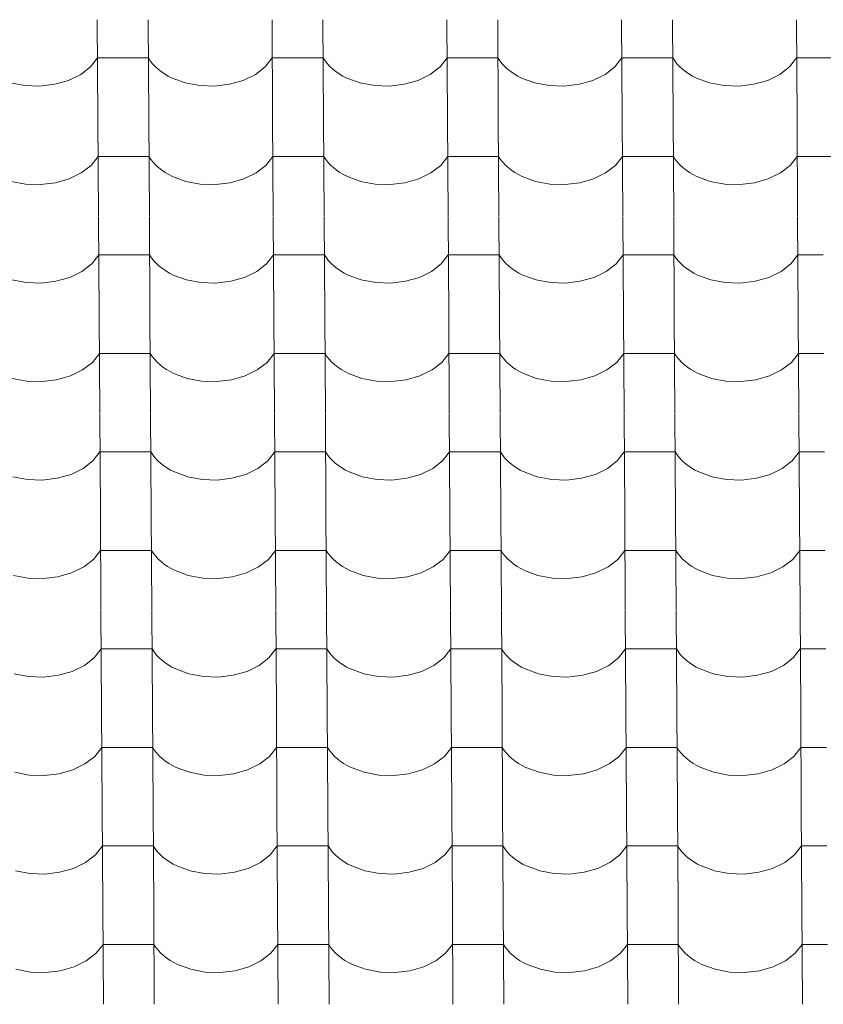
# Model space of a CAD drawing. Header units: millimetres. Extents: x -29001 to 109416, y -1251 to 13451.
# Tile 62 of 163: x -15792 to -15033, y 9032 to 9962. Entities that reach past the tile are written whole.
import ezdxf

# ---------------------------------------------------------------- set-up
doc = ezdxf.new("R2010")
doc.units = ezdxf.units.MM
doc.header["$MEASUREMENT"] = 0
doc.layers.add('POHLED JIŽNÍ_1_Konstrukce - nosné', color=7, linetype='Continuous')
doc.layers.add('POHLED JIŽNÍ_1_Nové_Výplně - Povrchové', color=7, linetype='Continuous')

# ---------------------------------------------------------------- blocks, each defined once
blk = doc.blocks.new('*X1', base_point=(-31394.74, -25864.88))
at = {"layer": 'POHLED JIŽNÍ_1_Nové_Výplně - Povrchové', "color": 21, "linetype": 'Continuous', "lineweight": 20, "true_color": 0xffaaaa}
for p, q in [((-15718.53, 9962.19), (-15717.95, 9869.52)), ((-15670.49, 9962.19), (-15669.91, 9869.52)), ((-15553.53, 9962.19), (-15552.95, 9869.52)), ((-15505.49, 9962.19), (-15504.92, 9869.52)), ((-15388.53, 9962.19), (-15387.95, 9869.52)), ((-15340.5, 9962.19), (-15339.92, 9869.52)), ((-15223.53, 9962.19), (-15222.96, 9869.52)), ((-15175.5, 9962.19), (-15174.92, 9869.52)), ((-15058.54, 9962.19), (-15057.96, 9869.52)), ((-15724.92, 9917.65), (-15718.3, 9926.04)), ((-15694.28, 9926.04), (-15718.3, 9926.04)), ((-15670.27, 9926.04), (-15694.28, 9926.04)), ((-15670.27, 9926.04), (-15668.42, 9923.24)), ((-15668.42, 9923.24), (-15666.29, 9920.55)), ((-15666.29, 9920.55), (-15663.86, 9917.96)), ((-15559.92, 9917.65), (-15553.3, 9926.04)), ((-15529.29, 9926.04), (-15553.3, 9926.04)), ((-15505.27, 9926.04), (-15529.29, 9926.04)), ((-15505.27, 9926.04), (-15503.43, 9923.24)), ((-15503.43, 9923.24), (-15501.29, 9920.55)), ((-15501.29, 9920.55), (-15498.87, 9917.96)), ((-15394.92, 9917.65), (-15388.31, 9926.04)), ((-15364.29, 9926.04), (-15388.31, 9926.04)), ((-15340.27, 9926.04), (-15364.29, 9926.04)), ((-15340.27, 9926.04), (-15338.43, 9923.24)), ((-15338.43, 9923.24), (-15336.29, 9920.55)), ((-15336.29, 9920.55), (-15333.87, 9917.96)), ((-15229.92, 9917.65), (-15223.31, 9926.04)), ((-15199.29, 9926.04), (-15223.31, 9926.04)), ((-15175.27, 9926.04), (-15199.29, 9926.04)), ((-15175.27, 9926.04), (-15173.43, 9923.24)), ((-15173.43, 9923.24), (-15171.29, 9920.55)), ((-15171.29, 9920.55), (-15168.87, 9917.96)), ((-15064.93, 9917.65), (-15058.31, 9926.04)), ((-15034.29, 9926.04), (-15058.31, 9926.04)), ((-15010.28, 9926.04), (-15034.29, 9926.04)), ((-15734.18, 9910.48), (-15724.92, 9917.65)), ((-15663.86, 9917.96), (-15661.17, 9915.5)), ((-15661.17, 9915.5), (-15658.21, 9913.17)), ((-15658.21, 9913.17), (-15655.01, 9910.99)), ((-15569.18, 9910.48), (-15559.92, 9917.65)), ((-15498.87, 9917.96), (-15496.17, 9915.5)), ((-15496.17, 9915.5), (-15493.21, 9913.17)), ((-15493.21, 9913.17), (-15490.02, 9910.99)), ((-15404.19, 9910.48), (-15394.92, 9917.65)), ((-15333.87, 9917.96), (-15331.17, 9915.5)), ((-15331.17, 9915.5), (-15328.22, 9913.17)), ((-15328.22, 9913.17), (-15325.02, 9910.99)), ((-15239.19, 9910.48), (-15229.92, 9917.65)), ((-15168.87, 9917.96), (-15166.17, 9915.5)), ((-15166.17, 9915.5), (-15163.22, 9913.17)), ((-15163.22, 9913.17), (-15160.02, 9910.99)), ((-15074.19, 9910.48), (-15064.93, 9917.65)), ((-15800.48, 9902.55), (-15786.81, 9899.96)), ((-15758.66, 9901.16), (-15745.62, 9904.89)), ((-15745.62, 9904.89), (-15734.18, 9910.48)), ((-15655.01, 9910.99), (-15651.59, 9908.97)), ((-15651.59, 9908.97), (-15647.96, 9907.12)), ((-15647.96, 9907.12), (-15635.48, 9902.55)), ((-15635.48, 9902.55), (-15621.81, 9899.96)), ((-15593.66, 9901.16), (-15580.63, 9904.89)), ((-15580.63, 9904.89), (-15569.18, 9910.48)), ((-15490.02, 9910.99), (-15486.59, 9908.97)), ((-15486.59, 9908.97), (-15482.96, 9907.12)), ((-15482.96, 9907.12), (-15470.49, 9902.55)), ((-15470.49, 9902.55), (-15456.81, 9899.96)), ((-15428.66, 9901.16), (-15415.63, 9904.89)), ((-15415.63, 9904.89), (-15404.19, 9910.48)), ((-15325.02, 9910.99), (-15321.59, 9908.97)), ((-15321.59, 9908.97), (-15317.96, 9907.12)), ((-15317.96, 9907.12), (-15305.49, 9902.55)), ((-15305.49, 9902.55), (-15291.81, 9899.96)), ((-15263.67, 9901.16), (-15250.63, 9904.89)), ((-15250.63, 9904.89), (-15239.19, 9910.48)), ((-15160.02, 9910.99), (-15156.6, 9908.97)), ((-15156.6, 9908.97), (-15152.96, 9907.12)), ((-15152.96, 9907.12), (-15140.49, 9902.55)), ((-15140.49, 9902.55), (-15126.82, 9899.96)), ((-15098.67, 9901.16), (-15085.63, 9904.89)), ((-15085.63, 9904.89), (-15074.19, 9910.48)), ((-15786.81, 9899.96), (-15772.62, 9899.49)), ((-15772.62, 9899.49), (-15758.66, 9901.16)), ((-15621.81, 9899.96), (-15607.63, 9899.49)), ((-15607.63, 9899.49), (-15593.66, 9901.16)), ((-15456.81, 9899.96), (-15442.63, 9899.49)), ((-15442.63, 9899.49), (-15428.66, 9901.16)), ((-15291.81, 9899.96), (-15277.63, 9899.49)), ((-15277.63, 9899.49), (-15263.67, 9901.16)), ((-15126.82, 9899.96), (-15112.63, 9899.49)), ((-15112.63, 9899.49), (-15098.67, 9901.16)), ((-15717.95, 9869.18), (-15717.37, 9776.51)), ((-15669.91, 9869.18), (-15669.33, 9776.51)), ((-15552.95, 9869.18), (-15552.37, 9776.51)), ((-15504.91, 9869.18), (-15504.33, 9776.51)), ((-15387.95, 9869.18), (-15387.37, 9776.51)), ((-15339.92, 9869.18), (-15339.34, 9776.51)), ((-15222.95, 9869.18), (-15222.37, 9776.51)), ((-15174.92, 9869.18), (-15174.34, 9776.51)), ((-15057.96, 9869.18), (-15057.38, 9776.51)), ((-15724.33, 9824.64), (-15717.72, 9833.03)), ((-15693.7, 9833.03), (-15717.72, 9833.03)), ((-15669.68, 9833.03), (-15693.7, 9833.03)), ((-15669.68, 9833.03), (-15667.84, 9830.23)), ((-15667.84, 9830.23), (-15665.7, 9827.54)), ((-15665.7, 9827.54), (-15663.28, 9824.95)), ((-15559.34, 9824.64), (-15552.72, 9833.03)), ((-15528.7, 9833.03), (-15552.72, 9833.03)), ((-15504.69, 9833.03), (-15528.7, 9833.03)), ((-15504.69, 9833.03), (-15502.85, 9830.23)), ((-15502.85, 9830.23), (-15500.71, 9827.54)), ((-15500.71, 9827.54), (-15498.28, 9824.95)), ((-15394.34, 9824.64), (-15387.72, 9833.03)), ((-15363.71, 9833.03), (-15387.72, 9833.03)), ((-15339.69, 9833.03), (-15363.71, 9833.03)), ((-15339.69, 9833.03), (-15337.85, 9830.23)), ((-15337.85, 9830.23), (-15335.71, 9827.54)), ((-15335.71, 9827.54), (-15333.29, 9824.95)), ((-15229.34, 9824.64), (-15222.73, 9833.03)), ((-15198.71, 9833.03), (-15222.73, 9833.03)), ((-15174.69, 9833.03), (-15198.71, 9833.03)), ((-15174.69, 9833.03), (-15172.85, 9830.23)), ((-15172.85, 9830.23), (-15170.71, 9827.54)), ((-15170.71, 9827.54), (-15168.29, 9824.95)), ((-15064.35, 9824.64), (-15057.73, 9833.03)), ((-15033.71, 9833.03), (-15057.73, 9833.03)), ((-15009.7, 9833.03), (-15033.71, 9833.03)), ((-15733.6, 9817.47), (-15724.33, 9824.64)), ((-15663.28, 9824.95), (-15660.58, 9822.49)), ((-15660.58, 9822.49), (-15657.63, 9820.16)), ((-15657.63, 9820.16), (-15654.43, 9817.98)), ((-15568.6, 9817.47), (-15559.34, 9824.64)), ((-15498.28, 9824.95), (-15495.59, 9822.49)), ((-15495.59, 9822.49), (-15492.63, 9820.16)), ((-15492.63, 9820.16), (-15489.43, 9817.98)), ((-15403.6, 9817.47), (-15394.34, 9824.64)), ((-15333.29, 9824.95), (-15330.59, 9822.49)), ((-15330.59, 9822.49), (-15327.63, 9820.16)), ((-15327.63, 9820.16), (-15324.44, 9817.98)), ((-15238.61, 9817.47), (-15229.34, 9824.64)), ((-15168.29, 9824.95), (-15165.59, 9822.49)), ((-15165.59, 9822.49), (-15162.64, 9820.16)), ((-15162.64, 9820.16), (-15159.44, 9817.98)), ((-15073.61, 9817.47), (-15064.35, 9824.64)), ((-15799.9, 9809.54), (-15786.22, 9806.95)), ((-15758.08, 9808.15), (-15745.04, 9811.88)), ((-15745.04, 9811.88), (-15733.6, 9817.47)), ((-15654.43, 9817.98), (-15651.01, 9815.96)), ((-15651.01, 9815.96), (-15647.37, 9814.11)), ((-15647.37, 9814.11), (-15634.9, 9809.54)), ((-15634.9, 9809.54), (-15621.23, 9806.95)), ((-15593.08, 9808.15), (-15580.04, 9811.88)), ((-15580.04, 9811.88), (-15568.6, 9817.47)), ((-15489.43, 9817.98), (-15486.01, 9815.96)), ((-15486.01, 9815.96), (-15482.38, 9814.11)), ((-15482.38, 9814.11), (-15469.9, 9809.54)), ((-15469.9, 9809.54), (-15456.23, 9806.95)), ((-15428.08, 9808.15), (-15415.05, 9811.88)), ((-15415.05, 9811.88), (-15403.6, 9817.47)), ((-15324.44, 9817.98), (-15321.01, 9815.96)), ((-15321.01, 9815.96), (-15317.38, 9814.11)), ((-15317.38, 9814.11), (-15304.91, 9809.54)), ((-15304.91, 9809.54), (-15291.23, 9806.95)), ((-15263.09, 9808.15), (-15250.05, 9811.88)), ((-15250.05, 9811.88), (-15238.61, 9817.47)), ((-15159.44, 9817.98), (-15156.01, 9815.96)), ((-15156.01, 9815.96), (-15152.38, 9814.11)), ((-15152.38, 9814.11), (-15139.91, 9809.54)), ((-15139.91, 9809.54), (-15126.23, 9806.95)), ((-15098.09, 9808.15), (-15085.05, 9811.88)), ((-15085.05, 9811.88), (-15073.61, 9817.47)), ((-15786.22, 9806.95), (-15772.04, 9806.48)), ((-15772.04, 9806.48), (-15758.08, 9808.15)), ((-15621.23, 9806.95), (-15607.04, 9806.48)), ((-15607.04, 9806.48), (-15593.08, 9808.15)), ((-15456.23, 9806.95), (-15442.05, 9806.48)), ((-15442.05, 9806.48), (-15428.08, 9808.15)), ((-15291.23, 9806.95), (-15277.05, 9806.48)), ((-15277.05, 9806.48), (-15263.09, 9808.15)), ((-15126.23, 9806.95), (-15112.05, 9806.48)), ((-15112.05, 9806.48), (-15098.09, 9808.15)), ((-15717.36, 9776.17), (-15716.78, 9683.5)), ((-15669.33, 9776.17), (-15668.75, 9683.5)), ((-15552.37, 9776.17), (-15551.79, 9683.5)), ((-15504.33, 9776.17), (-15503.75, 9683.5)), ((-15387.37, 9776.17), (-15386.79, 9683.5)), ((-15339.33, 9776.17), (-15338.75, 9683.5)), ((-15222.37, 9776.17), (-15221.79, 9683.5)), ((-15174.34, 9776.17), (-15173.76, 9683.5)), ((-15057.37, 9776.17), (-15056.79, 9683.5)), ((-15723.75, 9731.63), (-15717.14, 9740.02)), ((-15693.12, 9740.02), (-15717.14, 9740.02)), ((-15669.1, 9740.02), (-15693.12, 9740.02)), ((-15669.1, 9740.02), (-15667.26, 9737.22)), ((-15667.26, 9737.22), (-15665.12, 9734.53)), ((-15558.76, 9731.63), (-15552.14, 9740.02)), ((-15528.12, 9740.02), (-15552.14, 9740.02)), ((-15504.11, 9740.02), (-15528.12, 9740.02)), ((-15504.11, 9740.02), (-15502.26, 9737.22)), ((-15502.26, 9737.22), (-15500.13, 9734.53)), ((-15393.76, 9731.63), (-15387.14, 9740.02)), ((-15363.13, 9740.02), (-15387.14, 9740.02)), ((-15339.11, 9740.02), (-15363.13, 9740.02)), ((-15339.11, 9740.02), (-15337.27, 9737.22)), ((-15337.27, 9737.22), (-15335.13, 9734.53)), ((-15228.76, 9731.63), (-15222.15, 9740.02)), ((-15198.13, 9740.02), (-15222.15, 9740.02)), ((-15174.11, 9740.02), (-15198.13, 9740.02)), ((-15174.11, 9740.02), (-15172.27, 9737.22)), ((-15172.27, 9737.22), (-15170.13, 9734.53)), ((-15063.76, 9731.63), (-15057.15, 9740.02)), ((-15033.13, 9740.02), (-15057.15, 9740.02)), ((-15733.02, 9724.46), (-15723.75, 9731.63)), ((-15665.12, 9734.53), (-15662.7, 9731.94)), ((-15662.7, 9731.94), (-15660, 9729.48)), ((-15660, 9729.48), (-15657.05, 9727.15)), ((-15657.05, 9727.15), (-15653.85, 9724.97)), ((-15568.02, 9724.46), (-15558.76, 9731.63)), ((-15500.13, 9734.53), (-15497.7, 9731.94)), ((-15497.7, 9731.94), (-15495.01, 9729.48)), ((-15495.01, 9729.48), (-15492.05, 9727.15)), ((-15492.05, 9727.15), (-15488.85, 9724.97)), ((-15403.02, 9724.46), (-15393.76, 9731.63)), ((-15335.13, 9734.53), (-15332.7, 9731.94)), ((-15332.7, 9731.94), (-15330.01, 9729.48)), ((-15330.01, 9729.48), (-15327.05, 9727.15)), ((-15327.05, 9727.15), (-15323.86, 9724.97)), ((-15238.03, 9724.46), (-15228.76, 9731.63)), ((-15170.13, 9734.53), (-15167.71, 9731.94)), ((-15167.71, 9731.94), (-15165.01, 9729.48)), ((-15165.01, 9729.48), (-15162.06, 9727.15)), ((-15162.06, 9727.15), (-15158.86, 9724.97)), ((-15073.03, 9724.46), (-15063.76, 9731.63)), ((-15799.32, 9716.53), (-15785.64, 9713.94)), ((-15757.5, 9715.14), (-15744.46, 9718.87)), ((-15744.46, 9718.87), (-15733.02, 9724.46)), ((-15653.85, 9724.97), (-15650.43, 9722.95)), ((-15650.43, 9722.95), (-15646.79, 9721.1)), ((-15646.79, 9721.1), (-15634.32, 9716.53)), ((-15634.32, 9716.53), (-15620.64, 9713.94)), ((-15592.5, 9715.14), (-15579.46, 9718.87)), ((-15579.46, 9718.87), (-15568.02, 9724.46)), ((-15488.85, 9724.97), (-15485.43, 9722.95)), ((-15485.43, 9722.95), (-15481.79, 9721.1)), ((-15481.79, 9721.1), (-15469.32, 9716.53)), ((-15469.32, 9716.53), (-15455.65, 9713.94)), ((-15427.5, 9715.14), (-15414.47, 9718.87)), ((-15414.47, 9718.87), (-15403.02, 9724.46)), ((-15323.86, 9724.97), (-15320.43, 9722.95)), ((-15320.43, 9722.95), (-15316.8, 9721.1)), ((-15316.8, 9721.1), (-15304.33, 9716.53)), ((-15304.33, 9716.53), (-15290.65, 9713.94)), ((-15262.5, 9715.14), (-15249.47, 9718.87)), ((-15249.47, 9718.87), (-15238.03, 9724.46)), ((-15158.86, 9724.97), (-15155.43, 9722.95)), ((-15155.43, 9722.95), (-15151.8, 9721.1)), ((-15151.8, 9721.1), (-15139.33, 9716.53)), ((-15139.33, 9716.53), (-15125.65, 9713.94)), ((-15097.51, 9715.14), (-15084.47, 9718.87)), ((-15084.47, 9718.87), (-15073.03, 9724.46)), ((-15785.64, 9713.94), (-15771.46, 9713.47)), ((-15771.46, 9713.47), (-15757.5, 9715.14)), ((-15620.64, 9713.94), (-15606.46, 9713.47)), ((-15606.46, 9713.47), (-15592.5, 9715.14)), ((-15455.65, 9713.94), (-15441.47, 9713.47)), ((-15441.47, 9713.47), (-15427.5, 9715.14)), ((-15290.65, 9713.94), (-15276.47, 9713.47)), ((-15276.47, 9713.47), (-15262.5, 9715.14)), ((-15125.65, 9713.94), (-15111.47, 9713.47)), ((-15111.47, 9713.47), (-15097.51, 9715.14)), ((-15716.78, 9683.16), (-15716.2, 9590.49)), ((-15668.75, 9683.16), (-15668.17, 9590.49)), ((-15551.78, 9683.16), (-15551.21, 9590.49)), ((-15503.75, 9683.16), (-15503.17, 9590.49)), ((-15386.79, 9683.16), (-15386.21, 9590.49)), ((-15338.75, 9683.16), (-15338.17, 9590.49)), ((-15221.79, 9683.16), (-15221.21, 9590.49)), ((-15173.76, 9683.16), (-15173.18, 9590.49)), ((-15056.79, 9683.16), (-15056.21, 9590.49)), ((-15723.17, 9638.62), (-15716.56, 9647.01)), ((-15692.54, 9647.01), (-15716.56, 9647.01)), ((-15668.52, 9647.01), (-15692.54, 9647.01)), ((-15668.52, 9647.01), (-15666.68, 9644.22)), ((-15666.68, 9644.22), (-15664.54, 9641.52)), ((-15558.17, 9638.62), (-15551.56, 9647.01)), ((-15527.54, 9647.01), (-15551.56, 9647.01)), ((-15503.52, 9647.01), (-15527.54, 9647.01)), ((-15503.52, 9647.01), (-15501.68, 9644.22)), ((-15501.68, 9644.22), (-15499.54, 9641.52)), ((-15393.18, 9638.62), (-15386.56, 9647.01)), ((-15362.54, 9647.01), (-15386.56, 9647.01)), ((-15338.53, 9647.01), (-15362.54, 9647.01)), ((-15338.53, 9647.01), (-15336.69, 9644.22)), ((-15336.69, 9644.22), (-15334.55, 9641.52)), ((-15228.18, 9638.62), (-15221.56, 9647.01)), ((-15197.55, 9647.01), (-15221.56, 9647.01)), ((-15173.53, 9647.01), (-15197.55, 9647.01)), ((-15173.53, 9647.01), (-15171.69, 9644.22)), ((-15171.69, 9644.22), (-15169.55, 9641.52)), ((-15063.18, 9638.62), (-15056.57, 9647.01)), ((-15032.55, 9647.01), (-15056.57, 9647.01)), ((-15732.44, 9631.45), (-15723.17, 9638.62)), ((-15664.54, 9641.52), (-15662.12, 9638.93)), ((-15662.12, 9638.93), (-15659.42, 9636.47)), ((-15659.42, 9636.47), (-15656.47, 9634.14)), ((-15656.47, 9634.14), (-15653.27, 9631.96)), ((-15567.44, 9631.45), (-15558.17, 9638.62)), ((-15499.54, 9641.52), (-15497.12, 9638.93)), ((-15497.12, 9638.93), (-15494.42, 9636.47)), ((-15494.42, 9636.47), (-15491.47, 9634.14)), ((-15491.47, 9634.14), (-15488.27, 9631.96)), ((-15402.44, 9631.45), (-15393.18, 9638.62)), ((-15334.55, 9641.52), (-15332.12, 9638.93)), ((-15332.12, 9638.93), (-15329.43, 9636.47)), ((-15329.43, 9636.47), (-15326.47, 9634.14)), ((-15326.47, 9634.14), (-15323.27, 9631.96)), ((-15237.44, 9631.45), (-15228.18, 9638.62)), ((-15169.55, 9641.52), (-15167.13, 9638.93)), ((-15167.13, 9638.93), (-15164.43, 9636.47)), ((-15164.43, 9636.47), (-15161.47, 9634.14)), ((-15161.47, 9634.14), (-15158.28, 9631.96)), ((-15072.45, 9631.45), (-15063.18, 9638.62)), ((-15798.74, 9623.52), (-15785.06, 9620.94)), ((-15756.91, 9622.13), (-15743.88, 9625.86)), ((-15743.88, 9625.86), (-15732.44, 9631.45)), ((-15653.27, 9631.96), (-15649.84, 9629.94)), ((-15649.84, 9629.94), (-15646.21, 9628.1)), ((-15646.21, 9628.1), (-15633.74, 9623.52)), ((-15633.74, 9623.52), (-15620.06, 9620.94)), ((-15591.92, 9622.13), (-15578.88, 9625.86)), ((-15578.88, 9625.86), (-15567.44, 9631.45)), ((-15488.27, 9631.96), (-15484.85, 9629.94)), ((-15484.85, 9629.94), (-15481.21, 9628.1)), ((-15481.21, 9628.1), (-15468.74, 9623.52)), ((-15468.74, 9623.52), (-15455.07, 9620.94)), ((-15426.92, 9622.13), (-15413.88, 9625.86)), ((-15413.88, 9625.86), (-15402.44, 9631.45)), ((-15323.27, 9631.96), (-15319.85, 9629.94)), ((-15319.85, 9629.94), (-15316.22, 9628.1)), ((-15316.22, 9628.1), (-15303.74, 9623.52)), ((-15303.74, 9623.52), (-15290.07, 9620.94)), ((-15261.92, 9622.13), (-15248.89, 9625.86)), ((-15248.89, 9625.86), (-15237.44, 9631.45)), ((-15158.28, 9631.96), (-15154.85, 9629.94)), ((-15154.85, 9629.94), (-15151.22, 9628.1)), ((-15151.22, 9628.1), (-15138.75, 9623.52)), ((-15138.75, 9623.52), (-15125.07, 9620.94)), ((-15096.92, 9622.13), (-15083.89, 9625.86)), ((-15083.89, 9625.86), (-15072.45, 9631.45)), ((-15785.06, 9620.94), (-15770.88, 9620.46)), ((-15770.88, 9620.46), (-15756.91, 9622.13)), ((-15620.06, 9620.94), (-15605.88, 9620.46)), ((-15605.88, 9620.46), (-15591.92, 9622.13)), ((-15455.07, 9620.94), (-15440.88, 9620.46)), ((-15440.88, 9620.46), (-15426.92, 9622.13)), ((-15290.07, 9620.94), (-15275.89, 9620.46)), ((-15275.89, 9620.46), (-15261.92, 9622.13)), ((-15125.07, 9620.94), (-15110.89, 9620.46)), ((-15110.89, 9620.46), (-15096.92, 9622.13)), ((-15716.2, 9590.16), (-15715.62, 9497.48)), ((-15668.17, 9590.16), (-15667.59, 9497.48)), ((-15551.2, 9590.16), (-15550.62, 9497.48)), ((-15503.17, 9590.16), (-15502.59, 9497.48)), ((-15386.21, 9590.16), (-15385.63, 9497.48)), ((-15338.17, 9590.16), (-15337.59, 9497.48)), ((-15221.21, 9590.16), (-15220.63, 9497.48)), ((-15173.17, 9590.16), (-15172.59, 9497.48)), ((-15056.21, 9590.16), (-15055.63, 9497.48)), ((-15722.59, 9545.61), (-15715.97, 9554)), ((-15691.96, 9554), (-15715.97, 9554)), ((-15667.94, 9554), (-15691.96, 9554)), ((-15667.94, 9554), (-15666.1, 9551.21)), ((-15666.1, 9551.21), (-15663.96, 9548.51)), ((-15557.59, 9545.61), (-15550.98, 9554)), ((-15526.96, 9554), (-15550.98, 9554)), ((-15502.94, 9554), (-15526.96, 9554)), ((-15502.94, 9554), (-15501.1, 9551.21)), ((-15501.1, 9551.21), (-15498.96, 9548.51)), ((-15392.6, 9545.61), (-15385.98, 9554)), ((-15361.96, 9554), (-15385.98, 9554)), ((-15337.95, 9554), (-15361.96, 9554)), ((-15337.95, 9554), (-15336.1, 9551.21)), ((-15336.1, 9551.21), (-15333.97, 9548.51)), ((-15227.6, 9545.61), (-15220.98, 9554)), ((-15196.97, 9554), (-15220.98, 9554)), ((-15172.95, 9554), (-15196.97, 9554)), ((-15172.95, 9554), (-15171.11, 9551.21)), ((-15171.11, 9551.21), (-15168.97, 9548.51)), ((-15062.6, 9545.61), (-15055.98, 9554)), ((-15031.97, 9554), (-15055.98, 9554)), ((-15731.86, 9538.44), (-15722.59, 9545.61)), ((-15663.96, 9548.51), (-15661.54, 9545.92)), ((-15661.54, 9545.92), (-15658.84, 9543.46)), ((-15658.84, 9543.46), (-15655.89, 9541.13)), ((-15655.89, 9541.13), (-15652.69, 9538.95)), ((-15566.86, 9538.44), (-15557.59, 9545.61)), ((-15498.96, 9548.51), (-15496.54, 9545.92)), ((-15496.54, 9545.92), (-15493.84, 9543.46)), ((-15493.84, 9543.46), (-15490.89, 9541.13)), ((-15490.89, 9541.13), (-15487.69, 9538.95)), ((-15401.86, 9538.44), (-15392.6, 9545.61)), ((-15333.97, 9548.51), (-15331.54, 9545.92)), ((-15331.54, 9545.92), (-15328.85, 9543.46)), ((-15328.85, 9543.46), (-15325.89, 9541.13)), ((-15325.89, 9541.13), (-15322.69, 9538.95)), ((-15236.86, 9538.44), (-15227.6, 9545.61)), ((-15168.97, 9548.51), (-15166.54, 9545.92)), ((-15166.54, 9545.92), (-15163.85, 9543.46)), ((-15163.85, 9543.46), (-15160.89, 9541.13)), ((-15160.89, 9541.13), (-15157.69, 9538.95)), ((-15071.87, 9538.44), (-15062.6, 9545.61)), ((-15798.15, 9530.51), (-15784.48, 9527.93)), ((-15756.33, 9529.13), (-15743.3, 9532.85)), ((-15743.3, 9532.85), (-15731.86, 9538.44)), ((-15652.69, 9538.95), (-15649.26, 9536.93)), ((-15649.26, 9536.93), (-15645.63, 9535.09)), ((-15645.63, 9535.09), (-15633.16, 9530.51)), ((-15633.16, 9530.51), (-15619.48, 9527.93)), ((-15591.34, 9529.13), (-15578.3, 9532.85)), ((-15578.3, 9532.85), (-15566.86, 9538.44)), ((-15487.69, 9538.95), (-15484.26, 9536.93)), ((-15484.26, 9536.93), (-15480.63, 9535.09)), ((-15480.63, 9535.09), (-15468.16, 9530.51)), ((-15468.16, 9530.51), (-15454.48, 9527.93)), ((-15426.34, 9529.13), (-15413.3, 9532.85)), ((-15413.3, 9532.85), (-15401.86, 9538.44)), ((-15322.69, 9538.95), (-15319.27, 9536.93)), ((-15319.27, 9536.93), (-15315.63, 9535.09)), ((-15315.63, 9535.09), (-15303.16, 9530.51)), ((-15303.16, 9530.51), (-15289.49, 9527.93)), ((-15261.34, 9529.13), (-15248.3, 9532.85)), ((-15248.3, 9532.85), (-15236.86, 9538.44)), ((-15157.69, 9538.95), (-15154.27, 9536.93)), ((-15154.27, 9536.93), (-15150.64, 9535.09)), ((-15150.64, 9535.09), (-15138.16, 9530.51)), ((-15138.16, 9530.51), (-15124.49, 9527.93)), ((-15096.34, 9529.13), (-15083.31, 9532.85)), ((-15083.31, 9532.85), (-15071.87, 9538.44)), ((-15784.48, 9527.93), (-15770.3, 9527.46)), ((-15770.3, 9527.46), (-15756.33, 9529.13)), ((-15619.48, 9527.93), (-15605.3, 9527.46)), ((-15605.3, 9527.46), (-15591.34, 9529.13)), ((-15454.48, 9527.93), (-15440.3, 9527.46)), ((-15440.3, 9527.46), (-15426.34, 9529.13)), ((-15289.49, 9527.93), (-15275.31, 9527.46)), ((-15275.31, 9527.46), (-15261.34, 9529.13)), ((-15124.49, 9527.93), (-15110.31, 9527.46)), ((-15110.31, 9527.46), (-15096.34, 9529.13)), ((-15715.62, 9497.15), (-15715.04, 9404.47)), ((-15667.58, 9497.15), (-15667.01, 9404.47)), ((-15550.62, 9497.15), (-15550.04, 9404.47)), ((-15502.59, 9497.15), (-15502.01, 9404.47)), ((-15385.62, 9497.15), (-15385.04, 9404.47)), ((-15337.59, 9497.15), (-15337.01, 9404.47)), ((-15220.63, 9497.15), (-15220.05, 9404.47)), ((-15172.59, 9497.15), (-15172.01, 9404.47)), ((-15055.63, 9497.15), (-15055.05, 9404.47)), ((-15722.01, 9452.6), (-15715.39, 9460.99)), ((-15691.38, 9460.99), (-15715.39, 9460.99)), ((-15667.36, 9460.99), (-15691.38, 9460.99)), ((-15667.36, 9460.99), (-15665.52, 9458.2)), ((-15665.52, 9458.2), (-15663.38, 9455.5)), ((-15557.01, 9452.6), (-15550.4, 9460.99)), ((-15526.38, 9460.99), (-15550.4, 9460.99)), ((-15502.36, 9460.99), (-15526.38, 9460.99)), ((-15502.36, 9460.99), (-15500.52, 9458.2)), ((-15500.52, 9458.2), (-15498.38, 9455.5)), ((-15392.01, 9452.6), (-15385.4, 9460.99)), ((-15361.38, 9460.99), (-15385.4, 9460.99)), ((-15337.36, 9460.99), (-15361.38, 9460.99)), ((-15337.36, 9460.99), (-15335.52, 9458.2)), ((-15335.52, 9458.2), (-15333.38, 9455.5)), ((-15227.02, 9452.6), (-15220.4, 9460.99)), ((-15196.38, 9460.99), (-15220.4, 9460.99)), ((-15172.37, 9460.99), (-15196.38, 9460.99)), ((-15172.37, 9460.99), (-15170.52, 9458.2)), ((-15170.52, 9458.2), (-15168.39, 9455.5)), ((-15062.02, 9452.6), (-15055.4, 9460.99)), ((-15031.39, 9460.99), (-15055.4, 9460.99)), ((-15731.27, 9445.43), (-15722.01, 9452.6)), ((-15663.38, 9455.5), (-15660.96, 9452.91)), ((-15660.96, 9452.91), (-15658.26, 9450.45)), ((-15658.26, 9450.45), (-15655.3, 9448.12)), ((-15655.3, 9448.12), (-15652.11, 9445.94)), ((-15566.28, 9445.43), (-15557.01, 9452.6)), ((-15498.38, 9455.5), (-15495.96, 9452.91)), ((-15495.96, 9452.91), (-15493.26, 9450.45)), ((-15493.26, 9450.45), (-15490.31, 9448.12)), ((-15490.31, 9448.12), (-15487.11, 9445.94)), ((-15401.28, 9445.43), (-15392.01, 9452.6)), ((-15333.38, 9455.5), (-15330.96, 9452.91)), ((-15330.96, 9452.91), (-15328.26, 9450.45)), ((-15328.26, 9450.45), (-15325.31, 9448.12)), ((-15325.31, 9448.12), (-15322.11, 9445.94)), ((-15236.28, 9445.43), (-15227.02, 9452.6)), ((-15168.39, 9455.5), (-15165.96, 9452.91)), ((-15165.96, 9452.91), (-15163.27, 9450.45)), ((-15163.27, 9450.45), (-15160.31, 9448.12)), ((-15160.31, 9448.12), (-15157.11, 9445.94)), ((-15071.28, 9445.43), (-15062.02, 9452.6)), ((-15797.57, 9437.5), (-15783.9, 9434.92)), ((-15755.75, 9436.12), (-15742.72, 9439.84)), ((-15742.72, 9439.84), (-15731.27, 9445.43)), ((-15652.11, 9445.94), (-15648.68, 9443.93)), ((-15648.68, 9443.93), (-15645.05, 9442.08)), ((-15645.05, 9442.08), (-15632.58, 9437.5)), ((-15632.58, 9437.5), (-15618.9, 9434.92)), ((-15590.75, 9436.12), (-15577.72, 9439.84)), ((-15577.72, 9439.84), (-15566.28, 9445.43)), ((-15487.11, 9445.94), (-15483.68, 9443.93)), ((-15483.68, 9443.93), (-15480.05, 9442.08)), ((-15480.05, 9442.08), (-15467.58, 9437.5)), ((-15467.58, 9437.5), (-15453.9, 9434.92)), ((-15425.76, 9436.12), (-15412.72, 9439.84)), ((-15412.72, 9439.84), (-15401.28, 9445.43)), ((-15322.11, 9445.94), (-15318.69, 9443.93)), ((-15318.69, 9443.93), (-15315.05, 9442.08)), ((-15315.05, 9442.08), (-15302.58, 9437.5)), ((-15302.58, 9437.5), (-15288.91, 9434.92)), ((-15260.76, 9436.12), (-15247.72, 9439.84)), ((-15247.72, 9439.84), (-15236.28, 9445.43)), ((-15157.11, 9445.94), (-15153.69, 9443.93)), ((-15153.69, 9443.93), (-15150.06, 9442.08)), ((-15150.06, 9442.08), (-15137.58, 9437.5)), ((-15137.58, 9437.5), (-15123.91, 9434.92)), ((-15095.76, 9436.12), (-15082.73, 9439.84)), ((-15082.73, 9439.84), (-15071.28, 9445.43)), ((-15783.9, 9434.92), (-15769.72, 9434.45)), ((-15769.72, 9434.45), (-15755.75, 9436.12)), ((-15618.9, 9434.92), (-15604.72, 9434.45)), ((-15604.72, 9434.45), (-15590.75, 9436.12)), ((-15453.9, 9434.92), (-15439.72, 9434.45)), ((-15439.72, 9434.45), (-15425.76, 9436.12)), ((-15288.91, 9434.92), (-15274.72, 9434.45)), ((-15274.72, 9434.45), (-15260.76, 9436.12)), ((-15123.91, 9434.92), (-15109.73, 9434.45)), ((-15109.73, 9434.45), (-15095.76, 9436.12)), ((-15715.04, 9404.14), (-15714.46, 9311.46)), ((-15667, 9404.14), (-15666.42, 9311.46)), ((-15550.04, 9404.14), (-15549.46, 9311.46)), ((-15502.01, 9404.14), (-15501.43, 9311.46)), ((-15385.04, 9404.14), (-15384.46, 9311.46)), ((-15337.01, 9404.14), (-15336.43, 9311.46)), ((-15220.05, 9404.14), (-15219.47, 9311.46)), ((-15172.01, 9404.14), (-15171.43, 9311.46)), ((-15055.05, 9404.14), (-15054.47, 9311.46)), ((-15721.43, 9359.59), (-15714.81, 9367.98)), ((-15690.79, 9367.98), (-15714.81, 9367.98)), ((-15666.78, 9367.98), (-15690.79, 9367.98)), ((-15666.78, 9367.98), (-15664.94, 9365.19)), ((-15664.94, 9365.19), (-15662.8, 9362.49)), ((-15556.43, 9359.59), (-15549.81, 9367.98)), ((-15525.8, 9367.98), (-15549.81, 9367.98)), ((-15501.78, 9367.98), (-15525.8, 9367.98)), ((-15501.78, 9367.98), (-15499.94, 9365.19)), ((-15499.94, 9365.19), (-15497.8, 9362.49)), ((-15391.43, 9359.59), (-15384.82, 9367.98)), ((-15360.8, 9367.98), (-15384.82, 9367.98)), ((-15336.78, 9367.98), (-15360.8, 9367.98)), ((-15336.78, 9367.98), (-15334.94, 9365.19)), ((-15334.94, 9365.19), (-15332.8, 9362.49)), ((-15226.43, 9359.59), (-15219.82, 9367.98)), ((-15195.8, 9367.98), (-15219.82, 9367.98)), ((-15171.78, 9367.98), (-15195.8, 9367.98)), ((-15171.78, 9367.98), (-15169.94, 9365.19)), ((-15169.94, 9365.19), (-15167.81, 9362.49)), ((-15061.44, 9359.59), (-15054.82, 9367.98)), ((-15030.8, 9367.98), (-15054.82, 9367.98)), ((-15730.69, 9352.42), (-15721.43, 9359.59)), ((-15662.8, 9362.49), (-15660.37, 9359.9)), ((-15660.37, 9359.9), (-15657.68, 9357.44)), ((-15657.68, 9357.44), (-15654.72, 9355.11)), ((-15654.72, 9355.11), (-15651.52, 9352.93)), ((-15565.69, 9352.42), (-15556.43, 9359.59)), ((-15497.8, 9362.49), (-15495.38, 9359.9)), ((-15495.38, 9359.9), (-15492.68, 9357.44)), ((-15492.68, 9357.44), (-15489.72, 9355.11)), ((-15489.72, 9355.11), (-15486.53, 9352.93)), ((-15400.7, 9352.42), (-15391.43, 9359.59)), ((-15332.8, 9362.49), (-15330.38, 9359.9)), ((-15330.38, 9359.9), (-15327.68, 9357.44)), ((-15327.68, 9357.44), (-15324.73, 9355.11)), ((-15324.73, 9355.11), (-15321.53, 9352.93)), ((-15235.7, 9352.42), (-15226.43, 9359.59)), ((-15167.81, 9362.49), (-15165.38, 9359.9)), ((-15165.38, 9359.9), (-15162.68, 9357.44)), ((-15162.68, 9357.44), (-15159.73, 9355.11)), ((-15159.73, 9355.11), (-15156.53, 9352.93)), ((-15070.7, 9352.42), (-15061.44, 9359.59)), ((-15796.99, 9344.5), (-15783.32, 9341.91)), ((-15755.17, 9343.11), (-15742.13, 9346.83)), ((-15742.13, 9346.83), (-15730.69, 9352.42)), ((-15651.52, 9352.93), (-15648.1, 9350.92)), ((-15648.1, 9350.92), (-15644.47, 9349.07)), ((-15644.47, 9349.07), (-15631.99, 9344.5)), ((-15631.99, 9344.5), (-15618.32, 9341.91)), ((-15590.17, 9343.11), (-15577.14, 9346.83)), ((-15577.14, 9346.83), (-15565.69, 9352.42)), ((-15486.53, 9352.93), (-15483.1, 9350.92)), ((-15483.1, 9350.92), (-15479.47, 9349.07)), ((-15479.47, 9349.07), (-15467, 9344.5)), ((-15467, 9344.5), (-15453.32, 9341.91)), ((-15425.17, 9343.11), (-15412.14, 9346.83)), ((-15412.14, 9346.83), (-15400.7, 9352.42)), ((-15321.53, 9352.93), (-15318.1, 9350.92)), ((-15318.1, 9350.92), (-15314.47, 9349.07)), ((-15314.47, 9349.07), (-15302, 9344.5)), ((-15302, 9344.5), (-15288.32, 9341.91)), ((-15260.18, 9343.11), (-15247.14, 9346.83)), ((-15247.14, 9346.83), (-15235.7, 9352.42)), ((-15156.53, 9352.93), (-15153.11, 9350.92)), ((-15153.11, 9350.92), (-15149.47, 9349.07)), ((-15149.47, 9349.07), (-15137, 9344.5)), ((-15137, 9344.5), (-15123.33, 9341.91)), ((-15095.18, 9343.11), (-15082.14, 9346.83)), ((-15082.14, 9346.83), (-15070.7, 9352.42)), ((-15783.32, 9341.91), (-15769.13, 9341.44)), ((-15769.13, 9341.44), (-15755.17, 9343.11)), ((-15618.32, 9341.91), (-15604.14, 9341.44)), ((-15604.14, 9341.44), (-15590.17, 9343.11)), ((-15453.32, 9341.91), (-15439.14, 9341.44)), ((-15439.14, 9341.44), (-15425.17, 9343.11)), ((-15288.32, 9341.91), (-15274.14, 9341.44)), ((-15274.14, 9341.44), (-15260.18, 9343.11)), ((-15123.33, 9341.91), (-15109.14, 9341.44)), ((-15109.14, 9341.44), (-15095.18, 9343.11)), ((-15714.46, 9311.13), (-15713.88, 9218.45)), ((-15666.42, 9311.13), (-15665.84, 9218.45)), ((-15549.46, 9311.13), (-15548.88, 9218.45)), ((-15501.42, 9311.13), (-15500.84, 9218.45)), ((-15384.46, 9311.13), (-15383.88, 9218.45)), ((-15336.43, 9311.13), (-15335.85, 9218.45)), ((-15219.46, 9311.13), (-15218.88, 9218.45)), ((-15171.43, 9311.13), (-15170.85, 9218.45)), ((-15054.47, 9311.13), (-15053.89, 9218.45)), ((-15720.85, 9266.59), (-15714.23, 9274.97)), ((-15690.21, 9274.97), (-15714.23, 9274.97)), ((-15666.2, 9274.97), (-15690.21, 9274.97)), ((-15666.2, 9274.97), (-15664.35, 9272.18)), ((-15664.35, 9272.18), (-15662.22, 9269.48)), ((-15555.85, 9266.59), (-15549.23, 9274.97)), ((-15525.22, 9274.97), (-15549.23, 9274.97)), ((-15501.2, 9274.97), (-15525.22, 9274.97)), ((-15501.2, 9274.97), (-15499.36, 9272.18)), ((-15499.36, 9272.18), (-15497.22, 9269.48)), ((-15390.85, 9266.59), (-15384.24, 9274.97)), ((-15360.22, 9274.97), (-15384.24, 9274.97)), ((-15336.2, 9274.97), (-15360.22, 9274.97)), ((-15336.2, 9274.97), (-15334.36, 9272.18)), ((-15334.36, 9272.18), (-15332.22, 9269.48)), ((-15225.85, 9266.59), (-15219.24, 9274.97)), ((-15195.22, 9274.97), (-15219.24, 9274.97)), ((-15171.2, 9274.97), (-15195.22, 9274.97)), ((-15171.2, 9274.97), (-15169.36, 9272.18)), ((-15169.36, 9272.18), (-15167.22, 9269.48)), ((-15060.86, 9266.59), (-15054.24, 9274.97)), ((-15030.22, 9274.97), (-15054.24, 9274.97)), ((-15730.11, 9259.41), (-15720.85, 9266.59)), ((-15662.22, 9269.48), (-15659.79, 9266.9)), ((-15659.79, 9266.9), (-15657.1, 9264.43)), ((-15657.1, 9264.43), (-15654.14, 9262.1)), ((-15654.14, 9262.1), (-15650.94, 9259.93)), ((-15565.11, 9259.41), (-15555.85, 9266.59)), ((-15497.22, 9269.48), (-15494.79, 9266.9)), ((-15494.79, 9266.9), (-15492.1, 9264.43)), ((-15492.1, 9264.43), (-15489.14, 9262.1)), ((-15489.14, 9262.1), (-15485.94, 9259.93)), ((-15400.12, 9259.41), (-15390.85, 9266.59)), ((-15332.22, 9269.48), (-15329.8, 9266.9)), ((-15329.8, 9266.9), (-15327.1, 9264.43)), ((-15327.1, 9264.43), (-15324.15, 9262.1)), ((-15324.15, 9262.1), (-15320.95, 9259.93)), ((-15235.12, 9259.41), (-15225.85, 9266.59)), ((-15167.22, 9269.48), (-15164.8, 9266.9)), ((-15164.8, 9266.9), (-15162.1, 9264.43)), ((-15162.1, 9264.43), (-15159.15, 9262.1)), ((-15159.15, 9262.1), (-15155.95, 9259.93)), ((-15070.12, 9259.41), (-15060.86, 9266.59)), ((-15796.41, 9251.49), (-15782.73, 9248.9)), ((-15754.59, 9250.1), (-15741.55, 9253.82)), ((-15741.55, 9253.82), (-15730.11, 9259.41)), ((-15650.94, 9259.93), (-15647.52, 9257.91)), ((-15647.52, 9257.91), (-15643.88, 9256.06)), ((-15643.88, 9256.06), (-15631.41, 9251.49)), ((-15631.41, 9251.49), (-15617.74, 9248.9)), ((-15589.59, 9250.1), (-15576.56, 9253.82)), ((-15576.56, 9253.82), (-15565.11, 9259.41)), ((-15485.94, 9259.93), (-15482.52, 9257.91)), ((-15482.52, 9257.91), (-15478.89, 9256.06)), ((-15478.89, 9256.06), (-15466.42, 9251.49)), ((-15466.42, 9251.49), (-15452.74, 9248.9)), ((-15424.59, 9250.1), (-15411.56, 9253.82)), ((-15411.56, 9253.82), (-15400.12, 9259.41)), ((-15320.95, 9259.93), (-15317.52, 9257.91)), ((-15317.52, 9257.91), (-15313.89, 9256.06)), ((-15313.89, 9256.06), (-15301.42, 9251.49)), ((-15301.42, 9251.49), (-15287.74, 9248.9)), ((-15259.6, 9250.1), (-15246.56, 9253.82)), ((-15246.56, 9253.82), (-15235.12, 9259.41)), ((-15155.95, 9259.93), (-15152.53, 9257.91)), ((-15152.53, 9257.91), (-15148.89, 9256.06)), ((-15148.89, 9256.06), (-15136.42, 9251.49)), ((-15136.42, 9251.49), (-15122.74, 9248.9)), ((-15094.6, 9250.1), (-15081.56, 9253.82)), ((-15081.56, 9253.82), (-15070.12, 9259.41)), ((-15782.73, 9248.9), (-15768.55, 9248.43)), ((-15768.55, 9248.43), (-15754.59, 9250.1)), ((-15617.74, 9248.9), (-15603.56, 9248.43)), ((-15603.56, 9248.43), (-15589.59, 9250.1)), ((-15452.74, 9248.9), (-15438.56, 9248.43)), ((-15438.56, 9248.43), (-15424.59, 9250.1)), ((-15287.74, 9248.9), (-15273.56, 9248.43)), ((-15273.56, 9248.43), (-15259.6, 9250.1)), ((-15122.74, 9248.9), (-15108.56, 9248.43)), ((-15108.56, 9248.43), (-15094.6, 9250.1)), ((-15713.87, 9218.12), (-15713.29, 9125.44)), ((-15665.84, 9218.12), (-15665.26, 9125.44)), ((-15548.88, 9218.12), (-15548.3, 9125.44)), ((-15500.84, 9218.12), (-15500.26, 9125.44)), ((-15383.88, 9218.12), (-15383.3, 9125.44)), ((-15335.85, 9218.12), (-15335.27, 9125.44)), ((-15218.88, 9218.12), (-15218.3, 9125.44)), ((-15170.85, 9218.12), (-15170.27, 9125.44)), ((-15053.88, 9218.12), (-15053.31, 9125.44)), ((-15720.26, 9173.58), (-15713.65, 9181.96)), ((-15689.63, 9181.96), (-15713.65, 9181.96)), ((-15665.61, 9181.96), (-15689.63, 9181.96)), ((-15665.61, 9181.96), (-15663.77, 9179.17)), ((-15663.77, 9179.17), (-15661.63, 9176.47)), ((-15555.27, 9173.58), (-15548.65, 9181.96)), ((-15524.63, 9181.96), (-15548.65, 9181.96)), ((-15500.62, 9181.96), (-15524.63, 9181.96)), ((-15500.62, 9181.96), (-15498.77, 9179.17)), ((-15498.77, 9179.17), (-15496.64, 9176.47)), ((-15390.27, 9173.58), (-15383.65, 9181.96)), ((-15359.64, 9181.96), (-15383.65, 9181.96)), ((-15335.62, 9181.96), (-15359.64, 9181.96)), ((-15335.62, 9181.96), (-15333.78, 9179.17)), ((-15333.78, 9179.17), (-15331.64, 9176.47)), ((-15225.27, 9173.58), (-15218.66, 9181.96)), ((-15194.64, 9181.96), (-15218.66, 9181.96)), ((-15170.62, 9181.96), (-15194.64, 9181.96)), ((-15170.62, 9181.96), (-15168.78, 9179.17)), ((-15168.78, 9179.17), (-15166.64, 9176.47)), ((-15060.27, 9173.58), (-15053.66, 9181.96)), ((-15029.64, 9181.96), (-15053.66, 9181.96)), ((-15729.53, 9166.4), (-15720.26, 9173.58)), ((-15661.63, 9176.47), (-15659.21, 9173.89)), ((-15659.21, 9173.89), (-15656.51, 9171.42)), ((-15656.51, 9171.42), (-15653.56, 9169.1)), ((-15653.56, 9169.1), (-15650.36, 9166.92)), ((-15564.53, 9166.4), (-15555.27, 9173.58)), ((-15496.64, 9176.47), (-15494.21, 9173.89)), ((-15494.21, 9173.89), (-15491.52, 9171.42)), ((-15491.52, 9171.42), (-15488.56, 9169.1)), ((-15488.56, 9169.1), (-15485.36, 9166.92)), ((-15399.53, 9166.4), (-15390.27, 9173.58)), ((-15331.64, 9176.47), (-15329.22, 9173.89)), ((-15329.22, 9173.89), (-15326.52, 9171.42)), ((-15326.52, 9171.42), (-15323.56, 9169.1)), ((-15323.56, 9169.1), (-15320.37, 9166.92)), ((-15234.54, 9166.4), (-15225.27, 9173.58)), ((-15166.64, 9176.47), (-15164.22, 9173.89)), ((-15164.22, 9173.89), (-15161.52, 9171.42)), ((-15161.52, 9171.42), (-15158.57, 9169.1)), ((-15158.57, 9169.1), (-15155.37, 9166.92)), ((-15069.54, 9166.4), (-15060.27, 9173.58)), ((-15795.83, 9158.48), (-15782.15, 9155.89)), ((-15754.01, 9157.09), (-15740.97, 9160.81)), ((-15740.97, 9160.81), (-15729.53, 9166.4)), ((-15650.36, 9166.92), (-15646.94, 9164.9)), ((-15646.94, 9164.9), (-15643.3, 9163.05)), ((-15643.3, 9163.05), (-15630.83, 9158.48)), ((-15630.83, 9158.48), (-15617.16, 9155.89)), ((-15589.01, 9157.09), (-15575.97, 9160.81)), ((-15575.97, 9160.81), (-15564.53, 9166.4)), ((-15485.36, 9166.92), (-15481.94, 9164.9)), ((-15481.94, 9164.9), (-15478.31, 9163.05)), ((-15478.31, 9163.05), (-15465.83, 9158.48)), ((-15465.83, 9158.48), (-15452.16, 9155.89)), ((-15424.01, 9157.09), (-15410.98, 9160.81)), ((-15410.98, 9160.81), (-15399.53, 9166.4)), ((-15320.37, 9166.92), (-15316.94, 9164.9)), ((-15316.94, 9164.9), (-15313.31, 9163.05)), ((-15313.31, 9163.05), (-15300.84, 9158.48)), ((-15300.84, 9158.48), (-15287.16, 9155.89)), ((-15259.01, 9157.09), (-15245.98, 9160.81)), ((-15245.98, 9160.81), (-15234.54, 9166.4)), ((-15155.37, 9166.92), (-15151.94, 9164.9)), ((-15151.94, 9164.9), (-15148.31, 9163.05)), ((-15148.31, 9163.05), (-15135.84, 9158.48)), ((-15135.84, 9158.48), (-15122.16, 9155.89)), ((-15094.02, 9157.09), (-15080.98, 9160.81)), ((-15080.98, 9160.81), (-15069.54, 9166.4)), ((-15782.15, 9155.89), (-15767.97, 9155.42)), ((-15767.97, 9155.42), (-15754.01, 9157.09)), ((-15617.16, 9155.89), (-15602.97, 9155.42)), ((-15602.97, 9155.42), (-15589.01, 9157.09)), ((-15452.16, 9155.89), (-15437.98, 9155.42)), ((-15437.98, 9155.42), (-15424.01, 9157.09)), ((-15287.16, 9155.89), (-15272.98, 9155.42)), ((-15272.98, 9155.42), (-15259.01, 9157.09)), ((-15122.16, 9155.89), (-15107.98, 9155.42)), ((-15107.98, 9155.42), (-15094.02, 9157.09)), ((-15713.29, 9125.11), (-15712.71, 9032.43)), ((-15665.26, 9125.11), (-15664.68, 9032.43)), ((-15548.3, 9125.11), (-15547.72, 9032.43)), ((-15500.26, 9125.11), (-15499.68, 9032.43)), ((-15383.3, 9125.11), (-15382.72, 9032.43)), ((-15335.26, 9125.11), (-15334.68, 9032.43)), ((-15218.3, 9125.11), (-15217.72, 9032.43)), ((-15170.27, 9125.11), (-15169.69, 9032.43)), ((-15053.3, 9125.11), (-15052.72, 9032.43)), ((-15719.68, 9080.57), (-15713.07, 9088.95)), ((-15689.05, 9088.95), (-15713.07, 9088.95)), ((-15665.03, 9088.95), (-15689.05, 9088.95)), ((-15665.03, 9088.95), (-15663.19, 9086.16)), ((-15663.19, 9086.16), (-15661.05, 9083.46)), ((-15554.68, 9080.57), (-15548.07, 9088.95)), ((-15524.05, 9088.95), (-15548.07, 9088.95)), ((-15500.03, 9088.95), (-15524.05, 9088.95)), ((-15500.03, 9088.95), (-15498.19, 9086.16)), ((-15498.19, 9086.16), (-15496.06, 9083.46)), ((-15389.69, 9080.57), (-15383.07, 9088.95)), ((-15359.05, 9088.95), (-15383.07, 9088.95)), ((-15335.04, 9088.95), (-15359.05, 9088.95)), ((-15335.04, 9088.95), (-15333.2, 9086.16)), ((-15333.2, 9086.16), (-15331.06, 9083.46)), ((-15224.69, 9080.57), (-15218.07, 9088.95)), ((-15194.06, 9088.95), (-15218.07, 9088.95)), ((-15170.04, 9088.95), (-15194.06, 9088.95)), ((-15170.04, 9088.95), (-15168.2, 9086.16)), ((-15168.2, 9086.16), (-15166.06, 9083.46)), ((-15059.69, 9080.57), (-15053.08, 9088.95)), ((-15029.06, 9088.95), (-15053.08, 9088.95)), ((-15728.95, 9073.4), (-15719.68, 9080.57)), ((-15661.05, 9083.46), (-15658.63, 9080.88)), ((-15658.63, 9080.88), (-15655.93, 9078.41)), ((-15655.93, 9078.41), (-15652.98, 9076.09)), ((-15652.98, 9076.09), (-15649.78, 9073.91)), ((-15563.95, 9073.4), (-15554.68, 9080.57)), ((-15496.06, 9083.46), (-15493.63, 9080.88)), ((-15493.63, 9080.88), (-15490.94, 9078.41)), ((-15490.94, 9078.41), (-15487.98, 9076.09)), ((-15487.98, 9076.09), (-15484.78, 9073.91)), ((-15398.95, 9073.4), (-15389.69, 9080.57)), ((-15331.06, 9083.46), (-15328.63, 9080.88)), ((-15328.63, 9080.88), (-15325.94, 9078.41)), ((-15325.94, 9078.41), (-15322.98, 9076.09)), ((-15322.98, 9076.09), (-15319.78, 9073.91)), ((-15233.96, 9073.4), (-15224.69, 9080.57)), ((-15166.06, 9083.46), (-15163.64, 9080.88)), ((-15163.64, 9080.88), (-15160.94, 9078.41)), ((-15160.94, 9078.41), (-15157.99, 9076.09)), ((-15157.99, 9076.09), (-15154.79, 9073.91)), ((-15068.96, 9073.4), (-15059.69, 9080.57)), ((-15795.25, 9065.47), (-15781.57, 9062.88)), ((-15753.43, 9064.08), (-15740.39, 9067.8)), ((-15740.39, 9067.8), (-15728.95, 9073.4)), ((-15649.78, 9073.91), (-15646.35, 9071.89)), ((-15646.35, 9071.89), (-15642.72, 9070.04)), ((-15642.72, 9070.04), (-15630.25, 9065.47)), ((-15630.25, 9065.47), (-15616.57, 9062.88)), ((-15588.43, 9064.08), (-15575.39, 9067.8)), ((-15575.39, 9067.8), (-15563.95, 9073.4)), ((-15484.78, 9073.91), (-15481.36, 9071.89)), ((-15481.36, 9071.89), (-15477.72, 9070.04)), ((-15477.72, 9070.04), (-15465.25, 9065.47)), ((-15465.25, 9065.47), (-15451.58, 9062.88)), ((-15423.43, 9064.08), (-15410.39, 9067.8)), ((-15410.39, 9067.8), (-15398.95, 9073.4)), ((-15319.78, 9073.91), (-15316.36, 9071.89)), ((-15316.36, 9071.89), (-15312.73, 9070.04)), ((-15312.73, 9070.04), (-15300.25, 9065.47)), ((-15300.25, 9065.47), (-15286.58, 9062.88)), ((-15258.43, 9064.08), (-15245.4, 9067.8)), ((-15245.4, 9067.8), (-15233.96, 9073.4)), ((-15154.79, 9073.91), (-15151.36, 9071.89)), ((-15151.36, 9071.89), (-15147.73, 9070.04)), ((-15147.73, 9070.04), (-15135.26, 9065.47)), ((-15135.26, 9065.47), (-15121.58, 9062.88)), ((-15093.44, 9064.08), (-15080.4, 9067.8)), ((-15080.4, 9067.8), (-15068.96, 9073.4)), ((-15781.57, 9062.88), (-15767.39, 9062.41)), ((-15767.39, 9062.41), (-15753.43, 9064.08)), ((-15616.57, 9062.88), (-15602.39, 9062.41)), ((-15602.39, 9062.41), (-15588.43, 9064.08)), ((-15451.58, 9062.88), (-15437.39, 9062.41)), ((-15437.39, 9062.41), (-15423.43, 9064.08)), ((-15286.58, 9062.88), (-15272.4, 9062.41)), ((-15272.4, 9062.41), (-15258.43, 9064.08)), ((-15121.58, 9062.88), (-15107.4, 9062.41)), ((-15107.4, 9062.41), (-15093.44, 9064.08))]:
    blk.add_line(p, q, dxfattribs=at)

msp = doc.modelspace()

# ---------------------------------------------------------------- block references
at = {"layer": 'POHLED JIŽNÍ_1_Konstrukce - nosné', "color": 9, "linetype": 'Continuous', "lineweight": 13}
msp.add_blockref('*X1', (-31394.74, -25864.88), dxfattribs=at)

doc.saveas('drawing.dxf')
